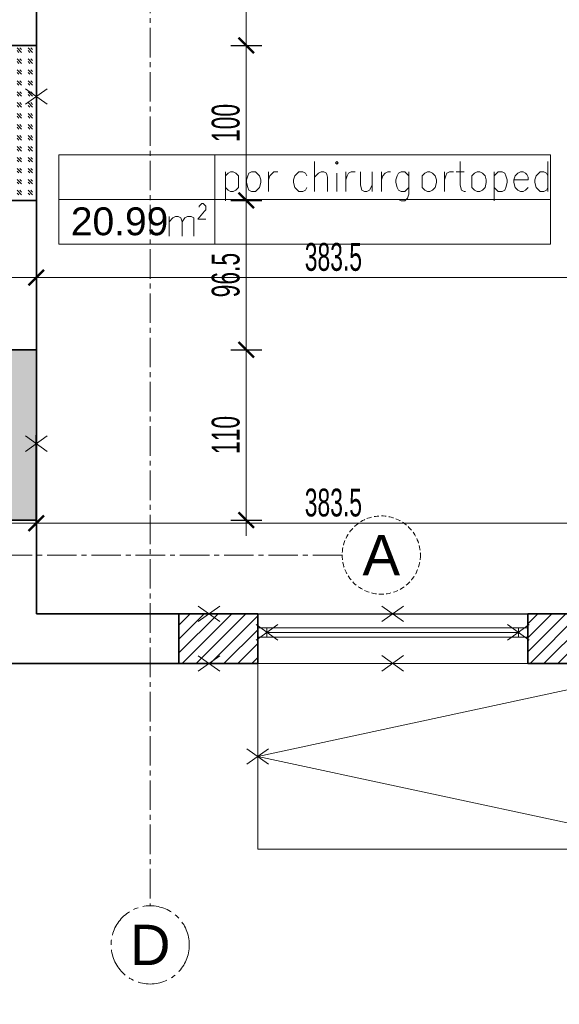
# Model space of a CAD drawing. Header units: millimetres. Extents: x 0 to 12515, y 0 to 27803.
# Tile 54 of 97: x 9722 to 10070, y 21214 to 21850. Entities that reach past the tile are written whole.
import ezdxf
from ezdxf.enums import TextEntityAlignment as Align

# ---------------------------------------------------------------- set-up
doc = ezdxf.new("R2010")
doc.units = ezdxf.units.MM
for name, pattern in [('ACAD_ISO02W100', [15, 12, -3]), ('CACHE2', [4.7625, 3.175, -1.5875]), ('CENTER2', [28.575, 19.05, -3.175, 3.175, -3.175]), ('DASHED', [19.05, 12.7, -6.35])]:
    doc.linetypes.add(name, pattern=pattern)
doc.layers.add('D-opis', color=104, linetype='Continuous')
doc.layers.add('PDF _Geometria', color=7, linetype='Continuous')
for name, color, linetype, lineweight in [('DEMONTARZE', 86, 'Continuous', 18), ('SQ-Przerywana', 252, 'DASHED', 5), ('SQ_ISTN.Ściany', 140, 'Continuous', 35), ('SQ_Osie', 220, 'CENTER2', 9), ('SQ_Wyburzenia', 94, 'Continuous', 18), ('SQ_Wymiary', 7, 'Continuous', 5), ('SQ_ZAKRES_OPRACOWANIA', 7, 'ACAD_ISO02W100', 20)]:
    doc.layers.add(name, color=color, linetype=linetype, lineweight=lineweight)
doc.layers.add('powierzchnie', color=230, linetype='Continuous', lineweight=30, plot=False)
doc.styles.add('ARIAL', font='arial.ttf')
doc.styles.add('SQ_Swis721 LtCn BT', font='swisscl.ttf', dxfattribs={"width": 0.8})
doc.styles.get("Standard").update_dxf_attribs({"font": 'arial.ttf'})
doc.dimstyles.new('SQ_100', dxfattribs={"dimscale": 100, "dimtxt": 0.18, "dimasz": 0.1, "dimexe": 0.1, "dimexo": 0.01, "dimgap": 0.04, "dimtad": 1, "dimrnd": 0.5, "dimdsep": 46, "dimtxsty": 'SQ_Swis721 LtCn BT', "dimblk": 'ARCHTICK', "dimcen": 0.1, "dimdle": 0.1, "dimclrd": 256, "dimclre": 256, "dimclrt": 256, "dimaunit": 1, "dimadec": 0, "dimazin": 0, "dimtfac": 1, "dimtix": 1, "dimtmove": 2, "dimatfit": 3, "dimldrblk": 'ARCHTICK', "dimfxl": 0.1, "dimfxlon": 1, "dimtolj": 1, "dimlwd": -1, "dimarcsym": 0})
pattern_1 = [(45, (-36612.0865, 7324.0716), (-4.49012806, 4.49012806), [])]

# ---------------------------------------------------------------- blocks, each defined once
blk = doc.blocks.new('ist osie bud B')
at = {"layer": 'SQ_Osie'}
blk.add_line((22713.28, 13852.66), (22713.28, 19362.86), dxfattribs=at)
at = {"layer": 'SQ_Osie', "linetype": 'ByBlock'}
blk.add_circle((22713.28, 19388.11), 25.25, dxfattribs=at)
at = {"layer": 'SQ_Osie'}
blk.add_text('D', height=26, rotation=180, dxfattribs=at).set_placement((22713.28, 19388.11), align=Align.MIDDLE_CENTER)
blk = doc.blocks.new('osie bud A')
at = {"layer": 'SQ_Osie'}
blk.add_line((22587.87, 19136.45), (25598.18, 19136.45), dxfattribs=at)
at = {"layer": 'SQ_Osie', "linetype": 'ByBlock'}
blk.add_circle((22562.62, 19136.45), 25.25, dxfattribs=at)
at = {"layer": 'SQ_Osie'}
blk.add_text('A', height=26, rotation=180, dxfattribs=at).set_placement((22562.62, 19136.45), align=Align.MIDDLE_CENTER)
blk = doc.blocks.new('_ArchTick')
at = {"color": 0, "linetype": 'ByBlock', "const_width": 0.15}
blk.add_lwpolyline([(-0.5, -0.5), (0.5, 0.5)], dxfattribs=at)
blk = doc.blocks.new('*D1594')
at = {"layer": 'Defpoints', "color": 0, "transparency": 16777216}
for p in [(10049.74, 21433.84), (10155.05, 21433.99), (10049.74, 20923.99)]:
    blk.add_point(p, dxfattribs=at)
at = {"layer": 'SQ_Wymiary', "lineweight": -2, "transparency": 16777216}
for p, q in [((10049.74, 20933.99), (10049.74, 20913.99)), ((10155.05, 20933.99), (10155.05, 20913.99))]:
    blk.add_line(p, q, dxfattribs=at)
at = {"layer": 'SQ_Wymiary', "transparency": 16777216}
blk.add_line((10165.05, 20923.99), (10039.74, 20923.99), dxfattribs=at)
at = {"layer": 'SQ_Wymiary', "transparency": 16777216, "xscale": 10, "yscale": 10, "zscale": 10, "rotation": 180}
blk.add_blockref('_ArchTick', (10049.74, 20923.99), dxfattribs=at)
at = {"layer": 'SQ_Wymiary', "transparency": 16777216, "xscale": 10, "yscale": 10, "zscale": 10}
blk.add_blockref('_ArchTick', (10155.05, 20923.99), dxfattribs=at)
at = {"layer": 'SQ_Wymiary', "transparency": 16777216, "insert": (10102.4, 20937.21), "char_height": 18, "attachment_point": 5, "style": 'SQ_Swis721 LtCn BT'}
blk.add_mtext('\\A1;105.5', dxfattribs=at)
blk = doc.blocks.new('*D1595')
at = {"layer": 'Defpoints', "color": 0, "transparency": 16777216}
for p in [(9875.44, 21433.99), (10049.74, 21433.84), (9875.44, 20923.99)]:
    blk.add_point(p, dxfattribs=at)
at = {"layer": 'SQ_Wymiary', "lineweight": -2, "transparency": 16777216}
for p, q in [((9875.44, 20933.99), (9875.44, 20913.99)), ((10049.74, 20933.99), (10049.74, 20913.99))]:
    blk.add_line(p, q, dxfattribs=at)
at = {"layer": 'SQ_Wymiary', "transparency": 16777216}
blk.add_line((10059.74, 20923.99), (9865.44, 20923.99), dxfattribs=at)
at = {"layer": 'SQ_Wymiary', "transparency": 16777216, "xscale": 10, "yscale": 10, "zscale": 10, "rotation": 180}
blk.add_blockref('_ArchTick', (9875.44, 20923.99), dxfattribs=at)
at = {"layer": 'SQ_Wymiary', "transparency": 16777216, "xscale": 10, "yscale": 10, "zscale": 10}
blk.add_blockref('_ArchTick', (10049.74, 20923.99), dxfattribs=at)
at = {"layer": 'SQ_Wymiary', "transparency": 16777216, "insert": (9962.59, 20937.17), "char_height": 18, "attachment_point": 5, "style": 'SQ_Swis721 LtCn BT'}
blk.add_mtext('\\A1;174.5', dxfattribs=at)
blk = doc.blocks.new('*D1596')
at = {"layer": 'Defpoints', "color": 0, "transparency": 16777216}
for p in [(9669.08, 21433.99), (9875.44, 21433.84), (9669.08, 20923.99)]:
    blk.add_point(p, dxfattribs=at)
at = {"layer": 'SQ_Wymiary', "lineweight": -2, "transparency": 16777216}
for p, q in [((9669.08, 20933.99), (9669.08, 20913.99)), ((9875.44, 20933.99), (9875.44, 20913.99))]:
    blk.add_line(p, q, dxfattribs=at)
at = {"layer": 'SQ_Wymiary', "transparency": 16777216}
blk.add_line((9885.44, 20923.99), (9659.08, 20923.99), dxfattribs=at)
at = {"layer": 'SQ_Wymiary', "transparency": 16777216, "xscale": 10, "yscale": 10, "zscale": 10, "rotation": 180}
blk.add_blockref('_ArchTick', (9669.08, 20923.99), dxfattribs=at)
at = {"layer": 'SQ_Wymiary', "transparency": 16777216, "xscale": 10, "yscale": 10, "zscale": 10}
blk.add_blockref('_ArchTick', (9875.44, 20923.99), dxfattribs=at)
at = {"layer": 'SQ_Wymiary', "transparency": 16777216, "insert": (9772.26, 20937.21), "char_height": 18, "attachment_point": 5, "style": 'SQ_Swis721 LtCn BT'}
blk.add_mtext('\\A1;206.5', dxfattribs=at)
blk = doc.blocks.new('*D1468')
at = {"layer": 'Defpoints', "color": 0, "transparency": 16777216}
for p in [(9732.53, 21526.41), (9732.53, 21524.46), (10116.05, 21524.46)]:
    blk.add_point(p, dxfattribs=at)
at = {"layer": 'SQ_Wymiary', "lineweight": -2, "transparency": 16777216}
for p, q in [((10116.05, 21524.46), (10116.05, 21534.46)), ((9732.53, 21525.41), (9732.53, 21514.46))]:
    blk.add_line(p, q, dxfattribs=at)
at = {"layer": 'SQ_Wymiary', "transparency": 16777216}
blk.add_line((10126.05, 21524.46), (9722.53, 21524.46), dxfattribs=at)
at = {"layer": 'SQ_Wymiary', "transparency": 16777216, "xscale": 10, "yscale": 10, "zscale": 10, "rotation": 180}
blk.add_blockref('_ArchTick', (9732.53, 21524.46), dxfattribs=at)
at = {"layer": 'SQ_Wymiary', "transparency": 16777216, "xscale": 10, "yscale": 10, "zscale": 10}
blk.add_blockref('_ArchTick', (10116.05, 21524.46), dxfattribs=at)
at = {"layer": 'SQ_Wymiary', "transparency": 16777216, "insert": (9924.29, 21537.69), "char_height": 18, "attachment_point": 5, "style": 'SQ_Swis721 LtCn BT'}
blk.add_mtext('\\A1;383.5', dxfattribs=at)
blk = doc.blocks.new('*D1469')
at = {"layer": 'Defpoints', "color": 0, "transparency": 16777216}
for p in [(9682.55, 21524.46), (9682.55, 21524.46), (9732.53, 21524.46)]:
    blk.add_point(p, dxfattribs=at)
at = {"layer": 'SQ_Wymiary', "lineweight": -2, "transparency": 16777216}
for p, q in [((9682.55, 21524.46), (9682.55, 21534.46)), ((9732.53, 21524.46), (9732.53, 21534.46))]:
    blk.add_line(p, q, dxfattribs=at)
at = {"layer": 'SQ_Wymiary', "transparency": 16777216}
blk.add_line((9742.53, 21524.46), (9672.55, 21524.46), dxfattribs=at)
at = {"layer": 'SQ_Wymiary', "transparency": 16777216, "xscale": 10, "yscale": 10, "zscale": 10, "rotation": 180}
blk.add_blockref('_ArchTick', (9682.55, 21524.46), dxfattribs=at)
at = {"layer": 'SQ_Wymiary', "transparency": 16777216, "xscale": 10, "yscale": 10, "zscale": 10}
blk.add_blockref('_ArchTick', (9732.53, 21524.46), dxfattribs=at)
at = {"layer": 'SQ_Wymiary', "transparency": 16777216, "insert": (9707.54, 21537.68), "char_height": 18, "attachment_point": 5, "style": 'SQ_Swis721 LtCn BT'}
blk.add_mtext('\\A1;50', dxfattribs=at)
blk = doc.blocks.new('*D1496')
at = {"layer": 'Defpoints', "color": 0, "transparency": 16777216}
for p in [(9732.53, 21526.41), (0, 21465.99), (135.53, 21465.99)]:
    blk.add_point(p, dxfattribs=at)
at = {"layer": 'SQ_Wymiary', "transparency": 16777216}
blk.add_line((135.53, 21536.41), (135.53, 21455.99), dxfattribs=at)
at = {"layer": 'SQ_Wymiary', "lineweight": -2, "transparency": 16777216}
for p, q in [((145.53, 21526.41), (125.53, 21526.41)), ((125.53, 21465.99), (145.53, 21465.99))]:
    blk.add_line(p, q, dxfattribs=at)
at = {"layer": 'SQ_Wymiary', "transparency": 16777216, "xscale": 10, "yscale": 10, "zscale": 10}
for p, rotation in [((135.53, 21526.41), 90), ((135.53, 21465.99), 270)]:
    blk.add_blockref('_ArchTick', p, dxfattribs=dict(at, rotation=rotation))
at = {"layer": 'SQ_Wymiary', "transparency": 16777216, "insert": (122.31, 21496.2), "char_height": 18, "attachment_point": 5, "rotation": 90, "style": 'SQ_Swis721 LtCn BT'}
blk.add_mtext('\\A1;60.5', dxfattribs=at)
blk = doc.blocks.new('*D1497')
at = {"layer": 'Defpoints', "color": 0, "transparency": 16777216}
for p in [(9732.53, 21636.41), (9868.06, 21636.41), (9732.53, 21526.41)]:
    blk.add_point(p, dxfattribs=at)
at = {"layer": 'SQ_Wymiary', "transparency": 16777216}
blk.add_line((9868.06, 21516.41), (9868.06, 21646.41), dxfattribs=at)
at = {"layer": 'SQ_Wymiary', "lineweight": -2, "transparency": 16777216}
for p, q in [((9858.06, 21636.41), (9878.06, 21636.41)), ((9858.06, 21526.41), (9878.06, 21526.41))]:
    blk.add_line(p, q, dxfattribs=at)
at = {"layer": 'SQ_Wymiary', "transparency": 16777216, "xscale": 10, "yscale": 10, "zscale": 10}
for p, rotation in [((9868.06, 21636.41), 90), ((9868.06, 21526.41), 270)]:
    blk.add_blockref('_ArchTick', p, dxfattribs=dict(at, rotation=rotation))
at = {"layer": 'SQ_Wymiary', "transparency": 16777216, "insert": (9854.84, 21581.41), "char_height": 18, "attachment_point": 5, "rotation": 90, "style": 'SQ_Swis721 LtCn BT'}
blk.add_mtext('\\A1;110', dxfattribs=at)
blk = doc.blocks.new('*D1498')
at = {"layer": 'Defpoints', "color": 0, "transparency": 16777216}
for p in [(9732.55, 21732.83), (9868.06, 21732.83), (9732.55, 21636.41)]:
    blk.add_point(p, dxfattribs=at)
at = {"layer": 'SQ_Wymiary', "transparency": 16777216}
blk.add_line((9868.06, 21626.41), (9868.06, 21742.83), dxfattribs=at)
at = {"layer": 'SQ_Wymiary', "lineweight": -2, "transparency": 16777216}
for p, q in [((9858.06, 21732.83), (9878.06, 21732.83)), ((9858.06, 21636.41), (9878.06, 21636.41))]:
    blk.add_line(p, q, dxfattribs=at)
at = {"layer": 'SQ_Wymiary', "transparency": 16777216, "xscale": 10, "yscale": 10, "zscale": 10}
for p, rotation in [((9868.06, 21732.83), 90), ((9868.06, 21636.41), 270)]:
    blk.add_blockref('_ArchTick', p, dxfattribs=dict(at, rotation=rotation))
at = {"layer": 'SQ_Wymiary', "transparency": 16777216, "insert": (9854.84, 21684.62), "char_height": 18, "attachment_point": 5, "rotation": 90, "style": 'SQ_Swis721 LtCn BT'}
blk.add_mtext('\\A1;96.5', dxfattribs=at)
blk = doc.blocks.new('*D1499')
at = {"layer": 'Defpoints', "color": 0, "transparency": 16777216}
for p in [(9732.55, 21832.83), (9868.06, 21832.83), (9732.56, 21732.83)]:
    blk.add_point(p, dxfattribs=at)
at = {"layer": 'SQ_Wymiary', "transparency": 16777216}
blk.add_line((9868.06, 21722.83), (9868.06, 21842.83), dxfattribs=at)
at = {"layer": 'SQ_Wymiary', "lineweight": -2, "transparency": 16777216}
for p, q in [((9858.06, 21832.83), (9878.06, 21832.83)), ((9858.06, 21732.83), (9878.06, 21732.83))]:
    blk.add_line(p, q, dxfattribs=at)
at = {"layer": 'SQ_Wymiary', "transparency": 16777216, "xscale": 10, "yscale": 10, "zscale": 10}
for p, rotation in [((9868.06, 21832.83), 90), ((9868.06, 21732.83), 270)]:
    blk.add_blockref('_ArchTick', p, dxfattribs=dict(at, rotation=rotation))
at = {"layer": 'SQ_Wymiary', "transparency": 16777216, "insert": (9854.84, 21782.83), "char_height": 18, "attachment_point": 5, "rotation": 90, "style": 'SQ_Swis721 LtCn BT'}
blk.add_mtext('\\A1;100', dxfattribs=at)
blk = doc.blocks.new('*D1500')
at = {"layer": 'Defpoints', "color": 0, "transparency": 16777216}
for p in [(9735.55, 22013.45), (9868.06, 22013.45), (9732.55, 21832.83)]:
    blk.add_point(p, dxfattribs=at)
at = {"layer": 'SQ_Wymiary', "transparency": 16777216}
blk.add_line((9868.06, 21822.83), (9868.06, 22023.45), dxfattribs=at)
at = {"layer": 'SQ_Wymiary', "lineweight": -2, "transparency": 16777216}
for p, q in [((9858.06, 22013.45), (9878.06, 22013.45)), ((9858.06, 21832.83), (9878.06, 21832.83))]:
    blk.add_line(p, q, dxfattribs=at)
at = {"layer": 'SQ_Wymiary', "transparency": 16777216, "xscale": 10, "yscale": 10, "zscale": 10}
for p, rotation in [((9868.06, 22013.45), 90), ((9868.06, 21832.83), 270)]:
    blk.add_blockref('_ArchTick', p, dxfattribs=dict(at, rotation=rotation))
at = {"layer": 'SQ_Wymiary', "transparency": 16777216, "insert": (9854.84, 21923.14), "char_height": 18, "attachment_point": 5, "rotation": 90, "style": 'SQ_Swis721 LtCn BT'}
blk.add_mtext('\\A1;180.5', dxfattribs=at)
blk = doc.blocks.new('*D1684')
at = {"layer": 'Defpoints', "color": 0, "transparency": 16777216}
for p in [(9732.55, 21683.03), (9732.55, 21683.03), (10116.05, 21683.03)]:
    blk.add_point(p, dxfattribs=at)
at = {"layer": 'SQ_Wymiary', "lineweight": -2, "transparency": 16777216}
for p, q in [((9732.55, 21683.03), (9732.55, 21693.03)), ((10116.05, 21683.03), (10116.05, 21673.03))]:
    blk.add_line(p, q, dxfattribs=at)
at = {"layer": 'SQ_Wymiary', "transparency": 16777216}
blk.add_line((10126.05, 21683.03), (9722.55, 21683.03), dxfattribs=at)
at = {"layer": 'SQ_Wymiary', "transparency": 16777216, "xscale": 10, "yscale": 10, "zscale": 10, "rotation": 180}
blk.add_blockref('_ArchTick', (9732.55, 21683.03), dxfattribs=at)
at = {"layer": 'SQ_Wymiary', "transparency": 16777216, "xscale": 10, "yscale": 10, "zscale": 10}
blk.add_blockref('_ArchTick', (10116.05, 21683.03), dxfattribs=at)
at = {"layer": 'SQ_Wymiary', "transparency": 16777216, "insert": (9924.3, 21696.26), "char_height": 18, "attachment_point": 5, "style": 'SQ_Swis721 LtCn BT'}
blk.add_mtext('\\A1;383.5', dxfattribs=at)
blk = doc.blocks.new('*D1685')
at = {"layer": 'Defpoints', "color": 0, "transparency": 16777216}
for p in [(9682.55, 21683.03), (9682.55, 21683.03), (9732.55, 21683.03)]:
    blk.add_point(p, dxfattribs=at)
at = {"layer": 'SQ_Wymiary', "lineweight": -2, "transparency": 16777216}
for p, q in [((9682.55, 21683.03), (9682.55, 21693.03)), ((9732.55, 21683.03), (9732.55, 21693.03))]:
    blk.add_line(p, q, dxfattribs=at)
at = {"layer": 'SQ_Wymiary', "transparency": 16777216}
blk.add_line((9742.55, 21683.03), (9672.55, 21683.03), dxfattribs=at)
at = {"layer": 'SQ_Wymiary', "transparency": 16777216, "xscale": 10, "yscale": 10, "zscale": 10, "rotation": 180}
blk.add_blockref('_ArchTick', (9682.55, 21683.03), dxfattribs=at)
at = {"layer": 'SQ_Wymiary', "transparency": 16777216, "xscale": 10, "yscale": 10, "zscale": 10}
blk.add_blockref('_ArchTick', (9732.55, 21683.03), dxfattribs=at)
at = {"layer": 'SQ_Wymiary', "transparency": 16777216, "insert": (9707.55, 21696.25), "char_height": 18, "attachment_point": 5, "style": 'SQ_Swis721 LtCn BT'}
blk.add_mtext('\\A1;50', dxfattribs=at)
blk = doc.blocks.new('*D1832')
at = {"layer": 'Defpoints', "color": 0, "transparency": 16777216}
for p in [(9682.55, 22043.91), (9682.55, 21503.91), (12088.96, 21503.91)]:
    blk.add_point(p, dxfattribs=at)
at = {"layer": 'SQ_Wymiary', "transparency": 16777216}
blk.add_line((12088.96, 22053.91), (12088.96, 21493.91), dxfattribs=at)
at = {"layer": 'SQ_Wymiary', "lineweight": -2, "transparency": 16777216}
for p, q in [((12078.96, 22043.91), (12098.96, 22043.91)), ((12078.96, 21503.91), (12098.96, 21503.91))]:
    blk.add_line(p, q, dxfattribs=at)
at = {"layer": 'SQ_Wymiary', "transparency": 16777216, "xscale": 10, "yscale": 10, "zscale": 10}
for p, rotation in [((12088.96, 22043.91), 90), ((12088.96, 21503.91), 270)]:
    blk.add_blockref('_ArchTick', p, dxfattribs=dict(at, rotation=rotation))
at = {"layer": 'SQ_Wymiary', "transparency": 16777216, "insert": (12075.74, 21773.91), "char_height": 18, "attachment_point": 5, "rotation": 90, "style": 'SQ_Swis721 LtCn BT'}
blk.add_mtext('\\A1;540', dxfattribs=at)
blk = doc.blocks.new('*D1835')
at = {"layer": 'Defpoints', "color": 0, "transparency": 16777216}
for p in [(9806.05, 21313.99), (10346.05, 21313.99), (9806.05, 20888.99)]:
    blk.add_point(p, dxfattribs=at)
at = {"layer": 'SQ_Wymiary', "lineweight": -2, "transparency": 16777216}
for p, q in [((9806.05, 20898.99), (9806.05, 20878.99)), ((10346.05, 20898.99), (10346.05, 20878.99))]:
    blk.add_line(p, q, dxfattribs=at)
at = {"layer": 'SQ_Wymiary', "transparency": 16777216}
blk.add_line((10356.05, 20888.99), (9796.05, 20888.99), dxfattribs=at)
at = {"layer": 'SQ_Wymiary', "transparency": 16777216, "xscale": 10, "yscale": 10, "zscale": 10, "rotation": 180}
blk.add_blockref('_ArchTick', (9806.05, 20888.99), dxfattribs=at)
at = {"layer": 'SQ_Wymiary', "transparency": 16777216, "xscale": 10, "yscale": 10, "zscale": 10}
blk.add_blockref('_ArchTick', (10346.05, 20888.99), dxfattribs=at)
at = {"layer": 'SQ_Wymiary', "transparency": 16777216, "insert": (10076.05, 20902.21), "char_height": 18, "attachment_point": 5, "style": 'SQ_Swis721 LtCn BT'}
blk.add_mtext('\\A1;540', dxfattribs=at)
blk = doc.blocks.new('*D1836')
at = {"layer": 'Defpoints', "color": 0, "transparency": 16777216}
for p in [(9703.42, 21465.92), (9806.05, 21465.99), (9703.42, 20888.99)]:
    blk.add_point(p, dxfattribs=at)
at = {"layer": 'SQ_Wymiary', "lineweight": -2, "transparency": 16777216}
for p, q in [((9703.42, 20898.99), (9703.42, 20878.99)), ((9806.05, 20898.99), (9806.05, 20878.99))]:
    blk.add_line(p, q, dxfattribs=at)
at = {"layer": 'SQ_Wymiary', "transparency": 16777216}
blk.add_line((9816.05, 20888.99), (9693.42, 20888.99), dxfattribs=at)
at = {"layer": 'SQ_Wymiary', "transparency": 16777216, "xscale": 10, "yscale": 10, "zscale": 10, "rotation": 180}
blk.add_blockref('_ArchTick', (9703.42, 20888.99), dxfattribs=at)
at = {"layer": 'SQ_Wymiary', "transparency": 16777216, "xscale": 10, "yscale": 10, "zscale": 10}
blk.add_blockref('_ArchTick', (9806.05, 20888.99), dxfattribs=at)
at = {"layer": 'SQ_Wymiary', "transparency": 16777216, "insert": (9754.73, 20902.21), "char_height": 18, "attachment_point": 5, "style": 'SQ_Swis721 LtCn BT'}
blk.add_mtext('\\A1;102.5', dxfattribs=at)
blk = doc.blocks.new('*D1853')
at = {"layer": 'Defpoints', "color": 0, "transparency": 16777216}
for p in [(7046.05, 21433.99), (11256.05, 21433.99), (7046.05, 20853.99)]:
    blk.add_point(p, dxfattribs=at)
at = {"layer": 'SQ_Wymiary', "lineweight": -2, "transparency": 16777216}
for p, q in [((7046.05, 20863.99), (7046.05, 20843.99)), ((11256.05, 20863.99), (11256.05, 20843.99))]:
    blk.add_line(p, q, dxfattribs=at)
at = {"layer": 'SQ_Wymiary', "transparency": 16777216}
blk.add_line((11266.05, 20853.99), (7036.05, 20853.99), dxfattribs=at)
at = {"layer": 'SQ_Wymiary', "transparency": 16777216, "xscale": 10, "yscale": 10, "zscale": 10, "rotation": 180}
blk.add_blockref('_ArchTick', (7046.05, 20853.99), dxfattribs=at)
at = {"layer": 'SQ_Wymiary', "transparency": 16777216, "xscale": 10, "yscale": 10, "zscale": 10}
blk.add_blockref('_ArchTick', (11256.05, 20853.99), dxfattribs=at)
at = {"layer": 'SQ_Wymiary', "transparency": 16777216, "insert": (9151.05, 20867.21), "char_height": 18, "attachment_point": 5, "style": 'SQ_Swis721 LtCn BT'}
blk.add_mtext('\\A1;4210', dxfattribs=at)

msp = doc.modelspace()

# ---------------------------------------------------------------- hatches: boundary and pattern name
at = {"layer": 'SQ_Wyburzenia', "lineweight": 35}
h = msp.add_hatch(dxfattribs=at)
h.set_pattern_fill('ANSI31', color=256, scale=2)
h.set_pattern_definition(pattern_1)
h.paths.add_polyline_path([(10223.275, 24298.903), (10189.048, 24298.903), (10189.048, 24292.137), (10223.275, 24292.137)])
h.paths.add_polyline_path([(10369.048, 24298.903), (10302.813, 24298.903), (10302.813, 24292.137), (10369.048, 24292.137)])
h.paths.add_polyline_path([(9786.433, 21232.746), (9825.664, 21232.746), (9825.664, 21271.746), (9786.433, 21271.746)], flags=9)
h.paths.add_polyline_path([(10326.211, 21232.081), (10365.885, 21232.081), (10365.885, 21272.412), (10326.211, 21272.412)], flags=9)
h.paths.add_polyline_path([(10627.435, 21232.746), (10664.662, 21232.746), (10664.662, 21271.746), (10627.435, 21271.746)], flags=9)
h.paths.add_polyline_path([(11167.382, 21232.746), (11204.715, 21232.746), (11204.715, 21271.746), (11167.382, 21271.746)], flags=9)
h.paths.add_polyline_path([(9612.194, 23045.145), (9672.583, 23045.145), (9672.583, 23084.304), (9612.194, 23084.304)], flags=9)
h.paths.add_polyline_path([(9622.079, 22685.525), (9675.534, 22685.525), (9675.534, 22724.685), (9622.079, 22724.685)], flags=9)
h.paths.add_polyline_path([(9621.961, 22024.522), (9675.645, 22024.522), (9675.645, 22064.373), (9621.961, 22064.373)], flags=9)
h.paths.add_polyline_path([(11336.079, 23044.386), (11396.468, 23044.386), (11396.468, 23083.546), (11336.079, 23083.546)], flags=9)
h.paths.add_polyline_path([(11339.436, 26643.832), (11393.112, 26643.832), (11393.112, 26683.657), (11339.436, 26683.657)], flags=9)
h.paths.add_polyline_path([(11339.547, 25982.677), (11393.001, 25982.677), (11393.001, 26021.837), (11339.547, 26021.837)], flags=9)
h.paths.add_polyline_path([(11339.436, 25322.132), (11393.112, 25322.132), (11393.112, 25361.956), (11339.436, 25361.956)], flags=9)
h.paths.add_polyline_path([(11339.436, 24662.978), (11393.112, 24662.978), (11393.112, 24702.802), (11339.436, 24702.802)], flags=9)
h.paths.add_polyline_path([(11339.436, 24003.832), (11393.112, 24003.832), (11393.112, 24043.657), (11339.436, 24043.657)], flags=9)
h.paths.add_polyline_path([(11339.547, 23344.386), (11393.001, 23344.386), (11393.001, 23383.546), (11339.547, 23383.546)], flags=9)
h.paths.add_polyline_path([(11339.547, 22684.386), (11393.001, 22684.386), (11393.001, 22723.546), (11339.547, 22723.546)], flags=9)
h.paths.add_polyline_path([(11339.428, 22023.383), (11393.113, 22023.383), (11393.113, 22063.234), (11339.428, 22063.234)], flags=9)
h.paths.add_polyline_path([(10818.824, 25052.822), (10890.75, 25052.822), (10890.75, 25089.914), (10818.824, 25089.914)], flags=9)
h.paths.add_polyline_path([(10857.236, 24335.283), (10929.162, 24335.283), (10929.162, 24372.376), (10857.236, 24372.376)], flags=9)
h.paths.add_polyline_path([(10830.271, 23742.979), (10902.198, 23742.979), (10902.198, 23780.072), (10830.271, 23780.072)], flags=9)
h.paths.add_polyline_path([(10804.322, 22854.547), (10876.249, 22854.547), (10876.249, 22891.639), (10804.322, 22891.639)], flags=9)
h.paths.add_polyline_path([(10881.422, 22155.212), (10953.348, 22155.212), (10953.348, 22192.304), (10881.422, 22192.304)], flags=9)
h.paths.add_polyline_path([(9749.586, 21700.452), (9821.512, 21700.452), (9821.512, 21737.545), (9749.586, 21737.545)], flags=9)
h.paths.add_polyline_path([(10250.59, 21855.298), (10322.516, 21855.298), (10322.516, 21892.391), (10250.59, 21892.391)], flags=9)
h.paths.add_polyline_path([(9676.821, 25837.893), (9730.276, 25837.893), (9730.276, 25877.052), (9676.821, 25877.052)], flags=9)
h = msp.add_hatch(dxfattribs=at)
h.set_pattern_fill('ANSI31', color=256, scale=2)
h.set_pattern_definition(pattern_1)
h.paths.add_polyline_path([(10863.814, 22709.348), (10669.048, 22709.348), (10669.048, 22697.348), (10863.814, 22697.348)])
h.paths.add_polyline_path([(10818.824, 25052.822), (10890.75, 25052.822), (10890.75, 25089.914), (10818.824, 25089.914)], flags=9)
h.paths.add_polyline_path([(10857.236, 24335.283), (10929.162, 24335.283), (10929.162, 24372.376), (10857.236, 24372.376)], flags=9)
h.paths.add_polyline_path([(10830.271, 23742.979), (10902.198, 23742.979), (10902.198, 23780.072), (10830.271, 23780.072)], flags=9)
h.paths.add_polyline_path([(10804.322, 22854.547), (10876.249, 22854.547), (10876.249, 22891.639), (10804.322, 22891.639)], flags=9)
h.paths.add_polyline_path([(10881.422, 22155.212), (10953.348, 22155.212), (10953.348, 22192.304), (10881.422, 22192.304)], flags=9)
h.paths.add_polyline_path([(9749.586, 21700.452), (9821.512, 21700.452), (9821.512, 21737.545), (9749.586, 21737.545)], flags=9)
h.paths.add_polyline_path([(10250.59, 21855.298), (10322.516, 21855.298), (10322.516, 21892.391), (10250.59, 21892.391)], flags=9)
at = {"layer": 'SQ_Wyburzenia'}
h = msp.add_hatch(dxfattribs=at)
h.set_pattern_fill('GOST_GLASS', color=256, scale=0.833716, angle=-90)
h.set_pattern_definition([(315, (-36612.0865, 7324.0716), (-1e-15, -7.0743129), [4.1685789, -5.8360104]), (315, (-36612.0865, 7322.303), (-1e-15, -7.0743129), [1.6674315, -8.3371577]), (315, (-36610.318, 7324.0716), (-1e-15, -7.0743129), [1.6674315, -8.3371577])])
h.paths.add_polyline_path([(11256.048, 22169.038), (11224.048, 22169.038), (11224.048, 22069.073), (11256.048, 22069.073)])
h.paths.add_polyline_path([(9732.548, 21636.406), (9703.548, 21636.406), (9703.548, 21526.413), (9732.548, 21526.413)])
h.paths.add_polyline_path([(9703.548, 21636.406), (9682.548, 21636.406), (9682.548, 21526.413), (9703.548, 21526.413)])
at = {"layer": 'SQ_Wyburzenia', "lineweight": 35}
h = msp.add_hatch(dxfattribs=at)
h.set_pattern_fill('ANSI31', color=256, scale=2)
h.set_pattern_definition(pattern_1)
edge = h.paths.add_edge_path()
edge.add_line((9929.974, 22043.913), (9824.548, 22043.913))
edge.add_line((9824.548, 22043.913), (9824.548, 22013.447))
edge.add_line((9824.548, 22013.447), (9867.816, 22013.447))
edge.add_line((9867.816, 22013.447), (9867.816, 22036.292))
edge.add_line((9867.816, 22036.292), (9931.152, 22036.292))
edge.add_arc((9955.223, 22043.913), 25.249, 180, 197.566927, ccw=False)
edge = h.paths.add_edge_path()
edge.add_line((9931.125, 22051.447), (9824.548, 22051.447))
edge.add_line((9824.548, 22051.447), (9824.548, 22043.913))
edge.add_line((9824.548, 22043.913), (9929.974, 22043.913))
edge.add_arc((9955.223, 22043.913), 25.249, 162.637721, 180, ccw=False)
h.paths.add_polyline_path([(10155.048, 21617.451), (10128.048, 21617.451), (10128.048, 22013.442), (10116.048, 22013.442), (10116.048, 21465.99), (10049.745, 21465.99), (10049.745, 21433.99), (10155.048, 21433.99)])
h.paths.add_polyline_path([(9875.437, 21465.99), (9824.51, 21466.073), (9824.51, 21433.921), (9875.437, 21433.99)])
h.paths.add_polyline_path([(10641.271, 21608.993), (10611.048, 21608.993), (10611.048, 21748.607), (10570.434, 21748.607), (10570.434, 21735.912), (10600.045, 21735.912), (10600.045, 21578.532), (10570.434, 21578.532), (10570.434, 21566.532), (10600.045, 21566.532), (10600.045, 21465.99), (10641.271, 21465.99)])
h.paths.add_polyline_path([(10346.048, 21748.607), (10340.044, 21748.607), (10340.044, 21617.451), (10309.588, 21617.451), (10309.588, 21566.532), (10346.048, 21566.532)])
h.paths.add_polyline_path([(10396.737, 21579.374), (10353.586, 21579.374), (10353.586, 21735.912), (10396.737, 21735.912), (10396.737, 21736.607), (10396.737, 21747.761), (10396.737, 21748.607), (10346.048, 21748.607), (10346.048, 21566.532), (10396.737, 21566.532)])
h.paths.add_polyline_path([(10209.541, 22043.913), (10209.541, 22013.453), (10177.547, 22013.453), (10177.554, 22041.448), (10177.553, 22043.913), (10043.815, 22043.913), (10043.815, 22013.447), (10319.541, 22013.447), (10319.541, 22043.913)])
h.paths.add_polyline_path([(10177.553, 22043.913), (10177.551, 22051.447), (10043.815, 22051.447), (10043.815, 22043.913)])
h.paths.add_polyline_path([(10209.541, 22051.447), (10209.541, 22043.913), (10319.541, 22043.913), (10319.541, 22051.447)])
at = {"layer": 'SQ_Wyburzenia'}
h = msp.add_hatch(dxfattribs=at)
h.set_pattern_fill('GOST_GLASS', color=256, scale=0.8337158, angle=-90)
h.paths.add_polyline_path([(9682.559, 21832.834), (9732.559, 21832.834), (9732.559, 21732.834), (9682.559, 21732.834)])

# ---------------------------------------------------------------- linework, layer by layer
at = {"layer": 'DEMONTARZE', "color": 240, "true_color": 0xed1f24}
for p, q in [((9725.545, 21804.868), (9739.627, 21794.896)), ((9739.627, 21804.868), (9725.545, 21794.896)), ((9725.545, 21580.768), (9739.627, 21570.795)), ((9739.627, 21580.768), (9725.545, 21570.795)), ((9836.951, 21470.977), (9851.034, 21461.004)), ((9851.034, 21470.977), (9836.951, 21461.004)), ((9836.951, 21470.977), (9851.034, 21461.004)), ((9851.034, 21470.977), (9836.951, 21461.004)), ((9955.549, 21470.977), (9969.632, 21461.004)), ((9969.632, 21470.977), (9955.549, 21461.004)), ((9874.395, 21458.977), (9888.478, 21449.004)), ((9888.478, 21458.977), (9874.395, 21449.004)), ((10036.703, 21458.977), (10050.786, 21449.004)), ((10050.786, 21458.977), (10036.703, 21449.004)), ((9836.951, 21438.9), (9851.034, 21428.928)), ((9851.034, 21438.9), (9836.951, 21428.928)), ((9836.951, 21438.9), (9851.034, 21428.928)), ((9851.034, 21438.9), (9836.951, 21428.928)), ((9955.549, 21438.977), (9969.632, 21429.004)), ((9969.632, 21438.977), (9955.549, 21429.004)), ((9868.395, 21378.9), (9882.478, 21368.928)), ((9882.478, 21378.9), (9868.395, 21368.928))]:
    msp.add_line(p, q, dxfattribs=at)
at = {"layer": 'PDF _Geometria', "lineweight": 13}
for points in [[(10064.433, 21704.687), (10064.433, 21762.225), (9847.819, 21762.225), (9747.129, 21762.225), (9747.129, 21704.687), (9847.819, 21704.687), (9847.819, 21762.225), (9847.819, 21704.687)], [(9925.666, 21757.151), (9926.511, 21756.305), (9927.357, 21757.151), (9926.511, 21757.997)], [(9871.51, 21751.23), (9869.818, 21750.385), (9868.973, 21748.693), (9868.127, 21746.156), (9868.127, 21744.455), (9868.973, 21741.072), (9869.818, 21739.381), (9871.51, 21738.535), (9874.047, 21738.535), (9874.893, 21739.381), (9876.593, 21741.072), (9877.43, 21744.455), (9877.43, 21746.156), (9876.593, 21748.693), (9874.893, 21750.385), (9874.047, 21751.23)], [(9984.952, 21751.23), (9983.261, 21750.385), (9981.569, 21748.693), (9981.569, 21741.072), (9983.261, 21739.381), (9984.952, 21738.535), (9986.644, 21738.535), (9988.336, 21739.381), (9990.027, 21741.072), (9990.873, 21744.455), (9990.873, 21746.156), (9990.027, 21748.693), (9988.336, 21750.385), (9986.644, 21751.23)], [(10017.101, 21751.23), (10015.409, 21750.385), (10013.717, 21748.693), (10013.717, 21741.072), (10015.409, 21739.381), (10017.101, 21738.535), (10018.792, 21738.535), (10020.492, 21739.381), (10022.184, 21741.072), (10023.03, 21744.455), (10023.03, 21746.156), (10022.184, 21748.693), (10020.492, 21750.385), (10018.792, 21751.23)]]:
    msp.add_lwpolyline(points, close=True, dxfattribs=at)
for points in [[(9912.124, 21757.997), (9912.124, 21738.535)], [(10006.105, 21757.997), (10006.105, 21742.764), (10006.951, 21739.381), (10008.643, 21738.535), (10009.489, 21738.535)], [(10062.798, 21757.997), (10062.798, 21738.535)], [(9854.594, 21751.23), (9854.594, 21732.615)], [(9854.594, 21748.693), (9856.277, 21750.385), (9857.969, 21751.23), (9859.669, 21751.23), (9861.361, 21750.385), (9863.052, 21748.693), (9863.052, 21741.072), (9861.361, 21739.381), (9859.669, 21738.535), (9857.969, 21738.535), (9856.277, 21739.381), (9854.594, 21741.072)], [(9882.514, 21751.23), (9882.514, 21738.535)], [(9882.514, 21746.156), (9883.359, 21748.693), (9885.051, 21750.385), (9885.897, 21751.23), (9888.434, 21751.23)], [(9907.05, 21748.693), (9906.204, 21750.385), (9904.513, 21751.23), (9901.975, 21751.23), (9901.129, 21750.385), (9899.429, 21748.693), (9898.592, 21746.156), (9898.592, 21744.455), (9899.429, 21741.072), (9901.129, 21739.381), (9901.975, 21738.535), (9904.513, 21738.535), (9906.204, 21739.381), (9907.05, 21741.072)], [(9912.124, 21747.847), (9914.662, 21750.385), (9916.362, 21751.23), (9918.054, 21751.23), (9919.745, 21750.385), (9920.591, 21747.847), (9920.591, 21738.535)], [(9926.511, 21750.385), (9926.511, 21738.535)], [(9932.432, 21751.23), (9932.432, 21738.535)], [(9932.432, 21746.156), (9933.286, 21748.693), (9934.123, 21750.385), (9935.824, 21751.23), (9938.361, 21751.23)], [(9941.744, 21751.23), (9941.744, 21742.764), (9942.59, 21739.381), (9944.281, 21738.535), (9945.973, 21738.535), (9947.664, 21739.381), (9949.356, 21742.764)], [(9949.356, 21751.23), (9949.356, 21738.535)], [(9955.285, 21751.23), (9955.285, 21738.535)], [(9955.285, 21746.156), (9956.122, 21748.693), (9957.822, 21750.385), (9959.514, 21751.23), (9961.206, 21751.23)], [(9973.046, 21748.693), (9971.355, 21750.385), (9970.509, 21751.23), (9967.972, 21751.23), (9966.28, 21750.385), (9965.434, 21748.693), (9964.589, 21746.156), (9964.589, 21744.455), (9965.434, 21741.072), (9966.28, 21739.381), (9967.972, 21738.535), (9970.509, 21738.535), (9971.355, 21739.381), (9973.046, 21741.072)], [(9973.046, 21751.23), (9973.046, 21736.844), (9972.2, 21734.306), (9971.355, 21733.46), (9970.509, 21732.615), (9967.972, 21732.615), (9966.28, 21733.46)], [(9995.956, 21751.23), (9995.956, 21738.535)], [(9995.956, 21746.156), (9996.793, 21748.693), (9997.639, 21750.385), (9999.331, 21751.23), (10001.877, 21751.23)], [(10003.568, 21751.23), (10008.643, 21751.23)], [(10028.104, 21751.23), (10028.104, 21732.615)], [(10028.104, 21748.693), (10029.796, 21750.385), (10030.642, 21751.23), (10033.179, 21751.23), (10034.87, 21750.385), (10035.716, 21748.693), (10036.562, 21746.156), (10036.562, 21744.455), (10035.716, 21741.072), (10034.87, 21739.381), (10033.179, 21738.535), (10030.642, 21738.535), (10029.796, 21739.381), (10028.104, 21741.072)], [(10040.791, 21746.156), (10050.103, 21746.156), (10050.103, 21747.847), (10049.257, 21749.539), (10048.412, 21750.385), (10046.72, 21751.23), (10045.029, 21751.23), (10043.337, 21750.385), (10041.645, 21748.693), (10040.791, 21746.156), (10040.791, 21744.455), (10041.645, 21741.072), (10043.337, 21739.381), (10045.029, 21738.535), (10046.72, 21738.535), (10048.412, 21739.381), (10050.103, 21741.072)], [(10062.798, 21748.693), (10061.953, 21750.385), (10060.261, 21751.23), (10057.724, 21751.23), (10056.878, 21750.385), (10055.178, 21748.693), (10054.332, 21746.156), (10054.332, 21744.455), (10055.178, 21741.072), (10056.878, 21739.381), (10057.724, 21738.535), (10060.261, 21738.535), (10061.953, 21739.381), (10062.798, 21741.072)], [(10064.433, 21733.46), (9847.819, 21733.46), (9747.129, 21733.46)], [(9837.67, 21728.386), (9837.67, 21729.232), (9838.507, 21730.077), (9839.362, 21730.923), (9840.208, 21730.923), (9841.053, 21730.077), (9841.899, 21729.232), (9841.899, 21726.694), (9841.053, 21725.848), (9836.824, 21720.765), (9841.899, 21720.765)], [(9818.2, 21722.457), (9818.2, 21709.77)], [(9818.2, 21719.074), (9820.737, 21721.611), (9822.437, 21722.457), (9824.129, 21722.457), (9825.821, 21721.611), (9826.666, 21719.074), (9826.666, 21709.77)], [(9826.666, 21719.074), (9828.358, 21721.611), (9830.049, 21722.457), (9832.587, 21722.457), (9834.278, 21721.611), (9834.278, 21709.77)]]:
    msp.add_lwpolyline(points, dxfattribs=at)
at = {"layer": 'PDF _Geometria', "color": 251, "lineweight": 13, "true_color": 0x636466}
msp.add_lwpolyline([(9812.548, 21465.99), (9734.123, 21465.99)], dxfattribs=at)
at = {"layer": 'powierzchnie'}
msp.add_lwpolyline([(9732.548, 21465.99), (10116.048, 21465.99), (10116.048, 22013.447), (9732.548, 22013.447)], close=True, dxfattribs=at)
at = {"layer": 'SQ-Przerywana'}
msp.add_line((10049.745, 21465.99), (10053.59, 21465.99), dxfattribs=at)
at = {"layer": 'SQ_ISTN.Ściany'}
for p, q in [((9732.548, 22106.447), (9732.548, 21465.99)), ((9812.548, 21465.99), (9732.548, 21465.99)), ((9732.548, 21433.99), (9669.084, 21433.99)), ((9812.548, 21433.99), (9732.548, 21433.99))]:
    msp.add_line(p, q, dxfattribs=at)
at = {"layer": 'SQ_Wyburzenia', "lineweight": 35}
for p, q in [((9812.548, 21465.99), (9875.437, 21465.99)), ((9824.51, 21433.921), (9824.51, 21466.073)), ((9824.51, 21433.921), (9824.51, 21466.073)), ((9875.437, 21433.838), (9875.437, 21465.99)), ((10116.048, 21465.99), (10049.745, 21465.99)), ((10049.745, 21433.838), (10049.745, 21465.99)), ((9812.548, 21433.838), (9875.437, 21433.99)), ((10155.048, 21433.99), (10049.745, 21433.99))]:
    msp.add_line(p, q, dxfattribs=at)
at = {"layer": 'SQ_Wyburzenia'}
for p, q in [((9881.437, 21456.99), (10043.745, 21456.99)), ((9881.437, 21453.99), (10043.745, 21453.99)), ((9875.437, 21450.99), (10043.745, 21450.99)), ((10155.048, 21433.99), (9875.437, 21373.914)), ((9875.437, 21313.99), (9875.437, 21433.838)), ((9875.437, 21373.914), (10155.048, 21313.99)), ((10646.048, 21313.99), (9875.437, 21313.99))]:
    msp.add_line(p, q, dxfattribs=at)
at = {"layer": 'SQ_Wyburzenia', "lineweight": 35}
for points in [[(9682.559, 21832.834), (9732.559, 21832.834), (9732.559, 21732.834), (9682.559, 21732.834)], [(9682.548, 21636.406), (9732.548, 21636.406), (9732.53, 21526.413), (9682.53, 21526.413)]]:
    msp.add_lwpolyline(points, close=True, dxfattribs=at)
at = {"layer": 'SQ_Wyburzenia'}
for points in [[(10049.745, 21465.99), (9875.437, 21465.99)], [(10049.745, 21433.99), (9875.437, 21433.99)]]:
    msp.add_lwpolyline(points, dxfattribs=at)
for points in [[(9881.437, 21450.99), (9881.437, 21456.99), (9875.437, 21456.99), (9875.437, 21450.99)], [(10049.745, 21450.99), (10049.745, 21456.99), (10043.745, 21456.99), (10043.745, 21450.99)]]:
    msp.add_lwpolyline(points, close=True, dxfattribs=at)

# ---------------------------------------------------------------- block references
at = {"layer": 'SQ_Osie', "lineweight": 35, "rotation": 180}
msp.add_blockref('ist osie bud B', (32519.332, 40640.358), dxfattribs=at)
msp.add_blockref('ist osie bud B', (32519.332, 40640.358), dxfattribs=at)
at = {"layer": 'SQ_ZAKRES_OPRACOWANIA', "linetype": 'CACHE2', "ltscale": 5, "rotation": 180}
msp.add_blockref('osie bud A', (32517.844, 40640.358), dxfattribs=at)

# ---------------------------------------------------------------- texts
at = {"layer": 'D-opis', "color": 7, "insert": (9754.822, 21728.355), "char_height": 18, "width": 1224.72, "attachment_point": 1, "line_spacing_factor": 1.1, "style": 'ARIAL'}
msp.add_mtext('20.99', dxfattribs=at)

# ---------------------------------------------------------------- dimensions: what is measured, and where the dimension line sits
at = {"layer": 'SQ_Wymiary'}
for base, p1, p2, picture, middle in [((12088.958, 21503.913), (9682.548, 22043.913), (9682.548, 21503.913), '*D1832', (12075.74, 21773.913)), ((9868.062, 22013.447), (9732.548, 21832.834), (9735.548, 22013.447), '*D1500', (9854.844, 21923.141)), ((9868.062, 21832.834), (9732.559, 21732.834), (9732.548, 21832.834), '*D1499', (9854.844, 21782.834)), ((9868.062, 21732.834), (9732.548, 21636.406), (9732.548, 21732.834), '*D1498', (9854.844, 21684.62)), ((9868.062, 21636.406), (9732.53, 21526.413), (9732.53, 21636.406), '*D1497', (9854.844, 21581.41)), ((135.532, 21465.99), (9732.53, 21526.413), (0, 21465.99), '*D1496', (122.314, 21496.202))]:
    dim = msp.add_linear_dim(base=base, p1=p1, p2=p2, angle=90, dimstyle='SQ_100', dxfattribs=at)
    dim.commit()
    dim.dimension.update_dxf_attribs({"geometry": picture, "text_midpoint": middle})
for base, p1, p2, picture, middle in [((9682.548, 21683.029), (9732.548, 21683.029), (9682.548, 21683.029), '*D1685', (9707.548, 21696.247)), ((9732.548, 21683.029), (10116.048, 21683.029), (9732.548, 21683.029), '*D1684', (9924.298, 21696.259)), ((9682.548, 21524.458), (9732.53, 21524.458), (9682.548, 21524.458), '*D1469', (9707.539, 21537.676)), ((9732.53, 21524.458), (10116.048, 21524.458), (9732.53, 21526.413), '*D1468', (9924.289, 21537.688)), ((9703.421, 20888.99), (9806.048, 21465.99), (9703.421, 21465.924), '*D1836', (9754.735, 20902.208)), ((7046.048, 20853.99), (11256.048, 21433.99), (7046.048, 21433.99), '*D1853', (9151.048, 20867.208)), ((9669.084, 20923.99), (9875.437, 21433.838), (9669.084, 21433.99), '*D1596', (9772.26, 20937.208)), ((9875.437, 20923.99), (10049.745, 21433.838), (9875.437, 21433.99), '*D1595', (9962.591, 20937.173)), ((10049.745, 20923.99), (10155.048, 21433.99), (10049.745, 21433.838), '*D1594', (10102.397, 20937.208)), ((9806.048, 20888.99), (10346.048, 21313.99), (9806.048, 21313.99), '*D1835', (10076.048, 20902.208))]:
    dim = msp.add_linear_dim(base=base, p1=p1, p2=p2, dimstyle='SQ_100', dxfattribs=at)
    dim.commit()
    dim.dimension.update_dxf_attribs({"geometry": picture, "text_midpoint": middle})

doc.saveas('drawing.dxf')
